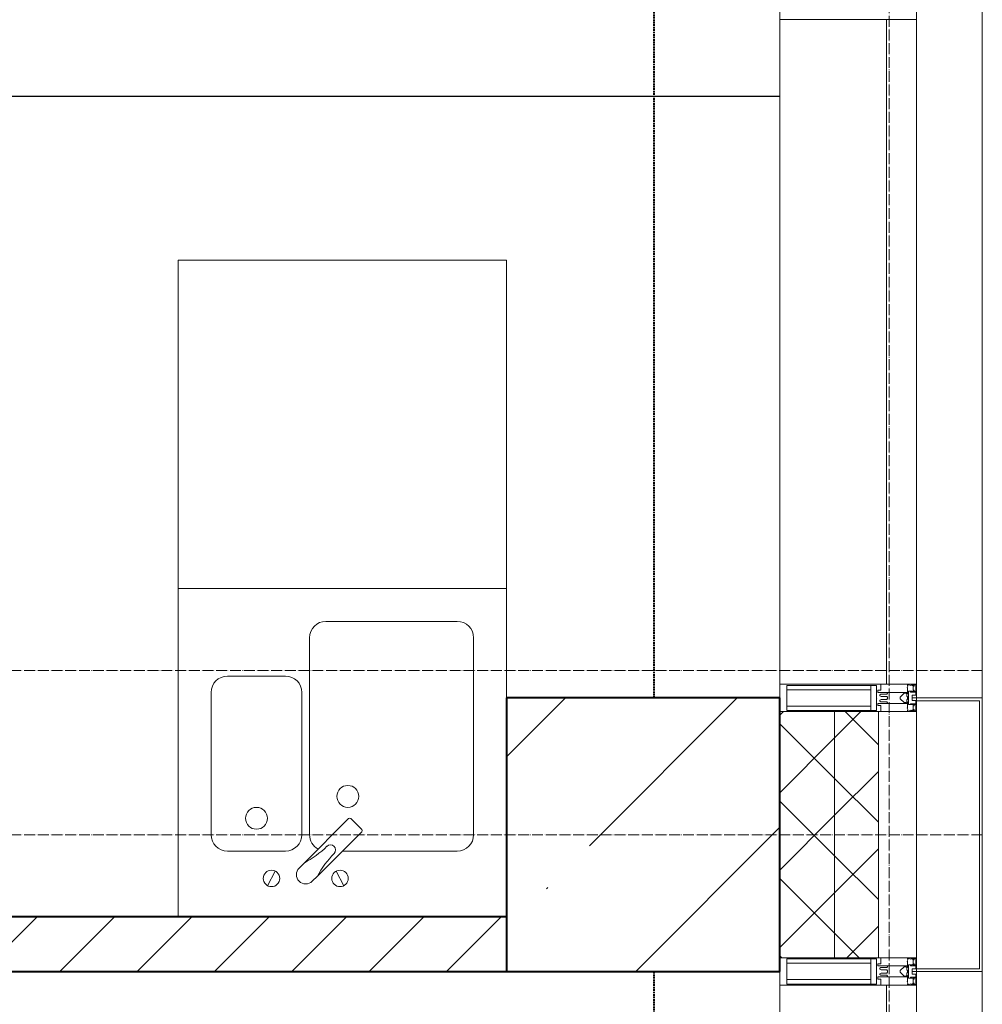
# Model space of a CAD drawing. Header units: millimetres. Extents: x -816133 to 919604, y 87941 to 147341.
# Tile 160 of 256: x -3642 to -1882, y 134564 to 136364. Entities that reach past the tile are written whole.
import ezdxf

# ---------------------------------------------------------------- set-up
doc = ezdxf.new("R2010")
doc.units = ezdxf.units.MM
for name, pattern in [('ADSK_Линия сетки', [25, 20, -2.5, 0, -2.5]), ('Линия сетки', [25, 20, -2.5, 0, -2.5]), ('Штрих_3_1_5_', [4.5, 3, -1.5]), ('Штриховая_ш3 п1_5', [4.5, 3, -1.5])]:
    doc.linetypes.add(name, pattern=pattern)
doc.layers.add('A-010-M_ROOM_SEPARATION', color=4, linetype='Штриховая_ш3 п1_5', lineweight=40, true_color=0x00ffff)
for name, color, linetype, lineweight in [('A-200-M_WALL', 7, 'Continuous', 18), ('A-200-M_WALL_INT', 7, 'Continuous', 18), ('A-200-M_WALL_PAT', 7, 'Continuous', 40), ('A-214-M_CURT_WALL', 7, 'Continuous', 18), ('A-215-M_CURT_PANEL', 7, 'Continuous', 18), ('A-280-M_COLUMN', 7, 'Continuous', 18), ('A-700-M_FFE', 7, 'Continuous', 18), ('M-520-M_DRAINAGE_FW', 7, 'Continuous', 18), ('S-280-M_COLUMN', 7, 'Continuous', 18), ('Z-030-M_GRID', 7, 'Continuous', 9), ('Z-060-M_DETAIL', 7, 'Continuous', 18), ('СС-011-ПОЖ-СИГНАЛИЗАЦИЯ', 1, 'Continuous', 30)]:
    doc.layers.add(name, color=color, linetype=linetype, lineweight=lineweight)

# ---------------------------------------------------------------- blocks, each defined once
blk = doc.blocks.new('10эт')
at = {"layer": 'S-280-M_COLUMN', "lineweight": 9}
h = blk.add_hatch(dxfattribs=at)
h.set_pattern_fill('FP_17', color=9, style=0, pattern_type=2)
h.set_pattern_definition([(45, (221501.7, 104051.05), (-314.309, 314.309), []), (45, (221816.03, 104051.05), (-314.309, 314.309), [555.625, -111.125, 3.353, -107.772])])
h.paths.add_polyline_path([(357966.9, 133501.1), (358051.7, 133501.1), (358051.7, 134001.1), (357551.7, 134001.1), (357551.7, 133501.1)])
at = {"layer": 'A-010-M_ROOM_SEPARATION', "color": 9, "linetype": 'Штрих_3_1_5_'}
for p, q in [((357821.5, 134001.1), (357821.5, 136451.1)), ((357821.5, 132651.1), (357821.5, 133501.1))]:
    blk.add_line(p, q, dxfattribs=at)
at = {"layer": 'A-200-M_WALL', "color": 9}
for p, q in [((355452.1, 135101.5), (358051.7, 135101.5)), ((358051.7, 135101.5), (355452.1, 135101.5)), ((355452.9, 135100.7), (358051.7, 135100.7)), ((358051.7, 135100.7), (355452.9, 135100.7)), ((358051.7, 135101.5), (358051.7, 135100.7))]:
    blk.add_line(p, q, dxfattribs=at)
at = {"layer": 'A-200-M_WALL', "color": 9, "lineweight": 9}
for p, q in [((358231.7, 133976.1), (358051.7, 133976.1)), ((358151.7, 133526.1), (358151.7, 133976.1)), ((358231.7, 133526.1), (358231.7, 133976.1)), ((358051.7, 133526.1), (358231.7, 133526.1))]:
    blk.add_line(p, q, dxfattribs=at)
at = {"layer": 'A-200-M_WALL_INT', "color": 9, "lineweight": 40}
for p, q in [((357551.7, 133601.1), (353951.7, 133601.1)), ((353951.7, 133501.1), (357551.7, 133501.1))]:
    blk.add_line(p, q, dxfattribs=at)
at = {"layer": 'A-200-M_WALL_PAT', "color": 9, "linetype": 'Continuous', "lineweight": 5}
for p, q in [((358051.7, 133969.3), (358058.4, 133976.1)), ((358151.7, 133927.9), (358199.8, 133976.1)), ((358231.7, 133915.4), (358171.1, 133976.1)), ((358151.7, 133854), (358051.7, 133954)), ((358051.7, 133827.9), (358151.7, 133927.9)), ((358151.7, 133786.5), (358231.7, 133866.5)), ((358231.7, 133774), (358151.7, 133854)), ((358151.7, 133712.6), (358051.7, 133812.6)), ((358051.7, 133686.5), (358151.7, 133786.5)), ((358151.7, 133645.1), (358231.7, 133725.1)), ((358231.7, 133632.6), (358151.7, 133712.6)), ((358151.7, 133571.1), (358051.7, 133671.1)), ((358051.7, 133545.1), (358151.7, 133645.1)), ((358174.1, 133526.1), (358231.7, 133583.7)), ((358196.8, 133526.1), (358151.7, 133571.1)), ((358055.4, 133526.1), (358051.7, 133529.7))]:
    blk.add_line(p, q, dxfattribs=at)
at = {"layer": 'A-200-M_WALL_PAT', "color": 9, "linetype": 'Continuous', "lineweight": 9}
for p, q in [((356593.5, 133501.1), (356693.5, 133601.1)), ((356734.9, 133501.1), (356834.9, 133601.1)), ((356876.3, 133501.1), (356976.3, 133601.1)), ((357017.7, 133501.1), (357117.7, 133601.1)), ((357159.2, 133501.1), (357259.2, 133601.1)), ((357300.6, 133501.1), (357400.6, 133601.1)), ((357442, 133501.1), (357542, 133601.1))]:
    blk.add_line(p, q, dxfattribs=at)
at = {"layer": 'A-214-M_CURT_WALL', "color": 9, "lineweight": 5, "extrusion": (0, 0, -1)}
for p, q in [((358051.7, 135291.1), (358051.7, 135241.1)), ((358301.7, 135241.1), (358301.7, 135266.1)), ((358051.7, 135241.1), (358301.7, 135241.1)), ((358301.7, 134026.1), (358051.7, 134026.1)), ((358051.7, 134026.1), (358051.7, 134001.1)), ((358301.7, 134001.1), (358301.7, 134026.1)), ((358301.7, 133976.1), (358301.7, 133996.1)), ((358051.7, 133976.1), (358301.7, 133976.1)), ((358301.7, 133526.1), (358051.7, 133526.1)), ((358301.7, 133506.1), (358301.7, 133526.1)), ((358051.7, 133501.1), (358051.7, 133476.1)), ((358301.7, 133476.1), (358301.7, 133501.1)), ((358051.7, 133476.1), (358301.7, 133476.1))]:
    blk.add_line(p, q, dxfattribs=at)
at = {"layer": 'A-214-M_CURT_WALL', "color": 9, "lineweight": 5}
for p, q in [((358051.7, 134026.1), (358051.7, 135241.1)), ((358301.7, 133526.1), (358301.7, 133976.1)), ((358051.7, 132651.1), (358051.7, 133476.1))]:
    blk.add_line(p, q, dxfattribs=at)
at = {"layer": 'A-215-M_CURT_PANEL', "color": 9, "lineweight": 5}
for p, q in [((358246.7, 135241.1), (358246.7, 134026.1)), ((358301.7, 135241.1), (358246.7, 135241.1)), ((358301.7, 134026.1), (358301.7, 135241.1)), ((358246.7, 134026.1), (358301.7, 134026.1)), ((358246.7, 133476.1), (358246.7, 132261.1)), ((358301.7, 133476.1), (358246.7, 133476.1)), ((358301.7, 132261.1), (358301.7, 133476.1))]:
    blk.add_line(p, q, dxfattribs=at)
at = {"layer": 'A-280-M_COLUMN', "color": 9, "lineweight": 5}
for p, q in [((358421.7, 134001.1), (358421.7, 135266.1)), ((358301.7, 134001.1), (358421.7, 134001.1)), ((358301.7, 133996.1), (358301.7, 134001.1)), ((358416.7, 133996.1), (358301.7, 133996.1)), ((358416.7, 133506.1), (358416.7, 133996.1)), ((358421.7, 134001.1), (358421.7, 133501.1)), ((358301.7, 133501.1), (358301.7, 133506.1)), ((358301.7, 133506.1), (358416.7, 133506.1)), ((358421.7, 133501.1), (358301.7, 133501.1)), ((358421.7, 132236.1), (358421.7, 133501.1))]:
    blk.add_line(p, q, dxfattribs=at)
at = {"layer": 'A-700-M_FFE', "color": 9, "lineweight": 9}
for p, q in [((357551.7, 134801.1), (356951.7, 134801.1)), ((356951.7, 134801.1), (356951.7, 134201.1)), ((357551.7, 134201.1), (357551.7, 134801.1)), ((356951.7, 134201.1), (357551.7, 134201.1))]:
    blk.add_line(p, q, dxfattribs=at)
at = {"layer": 'M-520-M_DRAINAGE_FW', "color": 9}
for p, q in [((356951.7, 133601.1), (356951.7, 134201.1)), ((356951.7, 134201.1), (357551.7, 134201.1)), ((356951.7, 133601.1), (356951.7, 134201.1)), ((357551.7, 134201.1), (357551.7, 134001.1)), ((357221.7, 134141.1), (357461.7, 134141.1)), ((357191.7, 133751.1), (357191.7, 134111.1)), ((357491.7, 134111.1), (357491.7, 133751.1)), ((357041.7, 134041.1), (357147.7, 134041.1)), ((357011.7, 133751.1), (357011.7, 134011.1)), ((357177.7, 134011.1), (357177.7, 133751.1)), ((357181.9, 133699.2), (357263.1, 133780.5)), ((357267.4, 133780.5), (357287.2, 133760.7)), ((357287.2, 133756.4), (357206, 133675.2)), ((357147.7, 133721.1), (357041.7, 133721.1)), ((357461.7, 133721.1), (357251.8, 133721.1)), ((357172.7, 133690), (357181.9, 133699.2)), ((357115, 133657.8), (357129.1, 133684.3)), ((357206, 133675.2), (357196.7, 133666)), ((357254.4, 133657.8), (357240.4, 133684.3))]:
    blk.add_line(p, q, dxfattribs=at)
for centre, radius, start, end in [((357221.7, 134111.1), 30, 90, 180), ((357461.7, 134111.1), 30, 0, 90), ((357041.7, 134011.1), 30, 90, 180), ((357147.7, 134011.1), 30, 0, 90), ((357261.7, 133821.1), 20, 0, 180), ((357261.7, 133821.1), 20, 180, 0), ((357094.7, 133781.1), 20, 0, 180), ((357094.7, 133781.1), 20, 180, 0), ((357265.3, 133778.3), 3, 45, 135), ((357265.3, 133778.3), 3, 45, 135), ((357285.1, 133758.5), 3, 315, 45), ((357285.1, 133758.5), 3, 315, 45), ((357041.7, 133751.1), 30, 180, 270), ((357147.7, 133751.1), 30, 270, 0), ((357221.7, 133751.1), 30, 180, 241.4489), ((357461.7, 133751.1), 30, 270, 0), ((357080.3, 133881.3), 208.5, 299.1823, 313.4054), ((357230, 133723.3), 9.19, 315, 135), ((357388, 133573.5), 208.5, 136.5946, 150.8177), ((357122.1, 133671.1), 15, 0, 180), ((357184.7, 133678), 17, 135, 315), ((357247.4, 133671.1), 15, 0, 180), ((357122.1, 133671.1), 15, 180, 0), ((357247.4, 133671.1), 15, 180, 0)]:
    blk.add_arc(centre, radius, start, end, dxfattribs=at)
at = {"layer": 'S-280-M_COLUMN', "color": 9, "lineweight": 40}
for p, q in [((358051.7, 134001.1), (357551.7, 134001.1)), ((357551.7, 134001.1), (357551.7, 133501.1)), ((358051.7, 133501.1), (358051.7, 134001.1)), ((357551.7, 133501.1), (358051.7, 133501.1))]:
    blk.add_line(p, q, dxfattribs=at)
at = {"layer": 'Z-030-M_GRID', "color": 9, "linetype": 'Линия сетки'}
blk.add_line((358251.7, 116076.8), (358251.7, 137026.1), dxfattribs=at)
at = {"layer": 'Z-030-M_GRID', "color": 9, "linetype": 'ADSK_Линия сетки'}
for p, q in [((358421.7, 134051.1), (309708.4, 134051.1)), ((358421.7, 133751.1), (308438.4, 133751.1))]:
    blk.add_line(p, q, dxfattribs=at)
at = {"layer": 'Z-060-M_DETAIL', "color": 9, "lineweight": 5, "extrusion": (0, 0, -1)}
for p, q in [((358236.5, 134026.1), (358051.7, 134026.1)), ((358051.7, 134026.1), (358051.7, 134001.1)), ((358064.4, 134024.1), (358064.4, 134001.1)), ((358064.4, 134024.1), (358228.2, 134024.1)), ((358217.8, 134016), (358064.4, 134016)), ((358217.8, 134001.1), (358217.8, 134024.1)), ((358228.2, 134001.6), (358228.2, 134024.1)), ((358230.5, 134015.1), (358236.5, 134015.1)), ((358230.5, 134011.1), (358230.5, 134015.1)), ((358248.7, 134011.1), (358230.5, 134011.1)), ((358236.5, 134015.1), (358236.5, 134026.1)), ((358248.7, 134009.8), (358248.7, 134011.1)), ((358248.7, 134011.1), (358284.7, 134011.1)), ((358284.1, 134020), (358285.7, 134022.4)), ((358285.1, 134019.4), (358284.1, 134020)), ((358284.7, 134023.4), (358284.7, 134024.9)), ((358284.7, 134024.9), (358287.1, 134024.9)), ((358284.7, 134023.4), (358285.7, 134023.4)), ((358284.7, 134011.1), (358284.7, 134008.6)), ((358285.1, 134008.4), (358285.1, 134019.4)), ((358285.7, 134023.4), (358285.7, 134022.4)), ((358292.7, 134013.3), (358286.9, 134013.3)), ((358286.9, 134013.3), (358286.9, 134001.1)), ((358287.1, 134024.9), (358287.5, 134026.1)), ((358291.1, 134023.6), (358287.1, 134024.9)), ((358301.7, 134026.1), (358287.5, 134026.1)), ((358294.1, 134013.7), (358290.3, 134012.4)), ((358290.5, 134011.6), (358290.3, 134012.3)), ((358300.2, 134011.6), (358290.5, 134011.6)), ((358291.1, 134023.6), (358291.8, 134024.8)), ((358291.6, 134024.3), (358293.7, 134023.6)), ((358300.4, 134024.8), (358291.8, 134024.8)), ((358293.7, 134023.6), (358297.2, 134023.6)), ((358294.1, 134013.7), (358294.8, 134012.9)), ((358297.2, 134014.2), (358294.5, 134013.2)), ((358300.4, 134012.9), (358294.8, 134012.9)), ((358297.2, 134022.4), (358295.2, 134022.4)), ((358295.2, 134022.4), (358295.2, 134015.3)), ((358295.2, 134015.3), (358297.2, 134015.3)), ((358297.2, 134022.4), (358297.2, 134023.6)), ((358297.2, 134014.2), (358297.2, 134015.3)), ((358300.2, 134005.9), (358300.2, 134011.6)), ((358300.4, 134024.8), (358300.4, 134012.9)), ((358301.7, 134026.1), (358301.7, 134001.1)), ((358051.7, 133976.1), (358051.7, 134001.1)), ((358064.4, 133978.1), (358064.4, 134001.1)), ((358217.8, 134001.1), (358217.8, 133978.1)), ((358228.2, 134000.6), (358228.2, 133978.1)), ((358236.5, 134008.1), (358234.5, 134006.9)), ((358234.5, 134005.2), (358234.5, 134006.9)), ((358234.5, 134005.2), (358236.7, 134004)), ((358234.5, 133996.9), (358236.7, 133998.1)), ((358234.5, 133996.9), (358234.5, 133995.2)), ((358236.5, 133994), (358234.5, 133995.2)), ((358236.5, 134008.1), (358247.1, 134008.1)), ((358236.5, 133994), (358247.1, 133994)), ((358236.7, 134004), (358247.1, 134004)), ((358236.7, 133998.1), (358247.1, 133998.1)), ((358248.7, 134009.8), (358247.1, 134008.1)), ((358248.7, 134002.4), (358247.1, 134004)), ((358248.7, 133999.8), (358247.1, 133998.1)), ((358248.7, 133992.4), (358247.1, 133994)), ((358248.7, 134001.1), (358248.7, 134002.4)), ((358248.7, 134001.1), (358248.7, 133999.8)), ((358248.7, 133992.4), (358248.7, 133991.1)), ((358278.7, 134009.6), (358271.7, 134002.6)), ((358271.7, 134002.6), (358271.7, 134001.1)), ((358271.7, 133999.5), (358271.7, 134001.1)), ((358278.7, 133992.6), (358271.7, 133999.5)), ((358283.3, 134009.6), (358278.7, 134009.6)), ((358283.3, 133992.6), (358278.7, 133992.6)), ((358283.3, 134008.6), (358283.3, 134009.6)), ((358284.7, 134008.6), (358283.3, 134008.6)), ((358283.3, 133993.6), (358283.3, 133992.6)), ((358284.7, 133993.6), (358283.3, 133993.6)), ((358283.7, 134008.4), (358285.1, 134008.4)), ((358283.7, 134003.7), (358283.7, 134008.4)), ((358283.7, 134003.7), (358284.9, 134003.7)), ((358283.7, 133998.4), (358284.9, 133998.4)), ((358283.7, 133998.4), (358283.7, 133993.7)), ((358283.7, 133993.7), (358285.1, 133993.7)), ((358284.7, 133991.1), (358284.7, 133993.6)), ((358284.9, 134003.7), (358284.9, 134001.1)), ((358284.9, 133998.4), (358284.9, 134001.1)), ((358286.9, 134001.1), (358284.9, 134001.1)), ((358286.9, 134001.1), (358284.9, 134001.1)), ((358285.1, 133993.7), (358285.1, 133982.7)), ((358286.9, 133988.9), (358286.9, 134001.1)), ((358293.7, 134001.1), (358293.7, 134005.9)), ((358300.2, 134005.9), (358293.7, 134005.9)), ((358301.7, 134001.1), (358293.7, 134001.1)), ((358293.7, 134001.1), (358293.7, 133996.3)), ((358301.7, 134001.1), (358293.7, 134001.1)), ((358300.2, 133996.3), (358293.7, 133996.3)), ((358300.2, 133996.3), (358300.2, 133990.6)), ((358301.7, 133976.1), (358301.7, 134001.1)), ((358236.5, 133976.1), (358051.7, 133976.1)), ((358217.8, 133986.2), (358064.4, 133986.2)), ((358064.4, 133978.1), (358228.2, 133978.1)), ((358230.5, 133991.1), (358230.5, 133987.1)), ((358248.7, 133991.1), (358230.5, 133991.1)), ((358230.5, 133987.1), (358236.5, 133987.1)), ((358236.5, 133987.1), (358236.5, 133976.1)), ((358248.7, 133991.1), (358284.7, 133991.1)), ((358285.1, 133982.7), (358284.1, 133982.1)), ((358284.1, 133982.1), (358285.7, 133979.7)), ((358284.7, 133978.7), (358285.7, 133978.7)), ((358284.7, 133978.7), (358284.7, 133977.2)), ((358284.7, 133977.2), (358287.1, 133977.2)), ((358285.7, 133978.7), (358285.7, 133979.7)), ((358292.7, 133988.9), (358286.9, 133988.9)), ((358291.1, 133978.5), (358287.1, 133977.2)), ((358287.1, 133977.2), (358287.5, 133976.1)), ((358301.7, 133976.1), (358287.5, 133976.1)), ((358290.5, 133990.6), (358290.3, 133989.8)), ((358294.1, 133988.4), (358290.3, 133989.7)), ((358300.2, 133990.6), (358290.5, 133990.6)), ((358291.1, 133978.5), (358291.8, 133977.4)), ((358291.6, 133977.8), (358293.7, 133978.6)), ((358300.4, 133977.4), (358291.8, 133977.4)), ((358293.7, 133978.6), (358297.2, 133978.6)), ((358294.1, 133988.4), (358294.8, 133989.3)), ((358297.2, 133987.9), (358294.5, 133988.9)), ((358300.4, 133989.3), (358294.8, 133989.3)), ((358295.2, 133979.8), (358295.2, 133986.9)), ((358295.2, 133986.9), (358297.2, 133986.9)), ((358297.2, 133979.8), (358295.2, 133979.8)), ((358297.2, 133987.9), (358297.2, 133986.9)), ((358297.2, 133979.8), (358297.2, 133978.6)), ((358300.4, 133977.4), (358300.4, 133989.3)), ((358236.5, 133526.1), (358051.7, 133526.1)), ((358051.7, 133526.1), (358051.7, 133501.1)), ((358064.4, 133524.1), (358064.4, 133501.1)), ((358064.4, 133524.1), (358228.2, 133524.1)), ((358217.8, 133501.1), (358217.8, 133524.1)), ((358228.2, 133501.6), (358228.2, 133524.1)), ((358236.5, 133515.1), (358236.5, 133526.1)), ((358284.7, 133523.4), (358284.7, 133524.9)), ((358284.7, 133524.9), (358287.1, 133524.9)), ((358287.1, 133524.9), (358287.5, 133526.1)), ((358291.1, 133523.6), (358287.1, 133524.9)), ((358301.7, 133526.1), (358287.5, 133526.1)), ((358291.1, 133523.6), (358291.8, 133524.8)), ((358291.6, 133524.3), (358293.7, 133523.6)), ((358300.4, 133524.8), (358291.8, 133524.8)), ((358300.4, 133524.8), (358300.4, 133512.9)), ((358301.7, 133526.1), (358301.7, 133501.1)), ((358217.8, 133516), (358064.4, 133516)), ((358230.5, 133515.1), (358236.5, 133515.1)), ((358230.5, 133511.1), (358230.5, 133515.1)), ((358248.7, 133511.1), (358230.5, 133511.1)), ((358236.5, 133508.1), (358234.5, 133506.9)), ((358234.5, 133505.2), (358234.5, 133506.9)), ((358236.5, 133508.1), (358247.1, 133508.1)), ((358248.7, 133509.8), (358247.1, 133508.1)), ((358248.7, 133509.8), (358248.7, 133511.1)), ((358248.7, 133511.1), (358284.7, 133511.1)), ((358278.7, 133509.6), (358271.7, 133502.6)), ((358283.3, 133509.6), (358278.7, 133509.6)), ((358283.3, 133508.6), (358283.3, 133509.6)), ((358284.7, 133508.6), (358283.3, 133508.6)), ((358283.7, 133508.4), (358285.1, 133508.4)), ((358283.7, 133503.7), (358283.7, 133508.4)), ((358284.1, 133520), (358285.7, 133522.4)), ((358285.1, 133519.4), (358284.1, 133520)), ((358284.7, 133523.4), (358285.7, 133523.4)), ((358284.7, 133511.1), (358284.7, 133508.6)), ((358285.1, 133508.4), (358285.1, 133519.4)), ((358285.7, 133523.4), (358285.7, 133522.4)), ((358292.7, 133513.3), (358286.9, 133513.3)), ((358286.9, 133513.3), (358286.9, 133501.1)), ((358294.1, 133513.7), (358290.3, 133512.4)), ((358290.5, 133511.6), (358290.3, 133512.3)), ((358300.2, 133511.6), (358290.5, 133511.6)), ((358293.7, 133523.6), (358297.2, 133523.6)), ((358294.1, 133513.7), (358294.8, 133512.9)), ((358297.2, 133514.2), (358294.5, 133513.2)), ((358300.4, 133512.9), (358294.8, 133512.9)), ((358297.2, 133522.4), (358295.2, 133522.4)), ((358295.2, 133522.4), (358295.2, 133515.3)), ((358295.2, 133515.3), (358297.2, 133515.3)), ((358297.2, 133522.4), (358297.2, 133523.6)), ((358297.2, 133514.2), (358297.2, 133515.3)), ((358300.2, 133505.9), (358300.2, 133511.6)), ((358051.7, 133476.1), (358051.7, 133501.1)), ((358064.4, 133478.1), (358064.4, 133501.1)), ((358217.8, 133501.1), (358217.8, 133478.1)), ((358228.2, 133500.6), (358228.2, 133478.1)), ((358230.5, 133491.1), (358230.5, 133487.1)), ((358248.7, 133491.1), (358230.5, 133491.1)), ((358234.5, 133505.2), (358236.7, 133504)), ((358234.5, 133496.9), (358236.7, 133498.1)), ((358234.5, 133496.9), (358234.5, 133495.2)), ((358236.5, 133494), (358234.5, 133495.2)), ((358236.5, 133494), (358247.1, 133494)), ((358236.7, 133504), (358247.1, 133504)), ((358236.7, 133498.1), (358247.1, 133498.1)), ((358248.7, 133502.4), (358247.1, 133504)), ((358248.7, 133499.8), (358247.1, 133498.1)), ((358248.7, 133492.4), (358247.1, 133494)), ((358248.7, 133501.1), (358248.7, 133502.4)), ((358248.7, 133501.1), (358248.7, 133499.8)), ((358248.7, 133492.4), (358248.7, 133491.1)), ((358248.7, 133491.1), (358284.7, 133491.1)), ((358271.7, 133502.6), (358271.7, 133501.1)), ((358271.7, 133499.5), (358271.7, 133501.1)), ((358278.7, 133492.6), (358271.7, 133499.5)), ((358283.3, 133492.6), (358278.7, 133492.6)), ((358283.3, 133493.6), (358283.3, 133492.6)), ((358284.7, 133493.6), (358283.3, 133493.6)), ((358283.7, 133503.7), (358284.9, 133503.7)), ((358283.7, 133498.4), (358284.9, 133498.4)), ((358283.7, 133498.4), (358283.7, 133493.7)), ((358283.7, 133493.7), (358285.1, 133493.7)), ((358284.7, 133491.1), (358284.7, 133493.6)), ((358284.9, 133503.7), (358284.9, 133501.1)), ((358284.9, 133498.4), (358284.9, 133501.1)), ((358286.9, 133501.1), (358284.9, 133501.1)), ((358286.9, 133501.1), (358284.9, 133501.1)), ((358285.1, 133493.7), (358285.1, 133482.7)), ((358286.9, 133488.9), (358286.9, 133501.1)), ((358292.7, 133488.9), (358286.9, 133488.9)), ((358290.5, 133490.6), (358290.3, 133489.8)), ((358294.1, 133488.4), (358290.3, 133489.7)), ((358300.2, 133490.6), (358290.5, 133490.6)), ((358293.7, 133501.1), (358293.7, 133505.9)), ((358300.2, 133505.9), (358293.7, 133505.9)), ((358301.7, 133501.1), (358293.7, 133501.1)), ((358293.7, 133501.1), (358293.7, 133496.3)), ((358301.7, 133501.1), (358293.7, 133501.1)), ((358300.2, 133496.3), (358293.7, 133496.3)), ((358294.1, 133488.4), (358294.8, 133489.3)), ((358297.2, 133487.9), (358294.5, 133488.9)), ((358300.4, 133489.3), (358294.8, 133489.3)), ((358300.2, 133496.3), (358300.2, 133490.6)), ((358300.4, 133477.4), (358300.4, 133489.3)), ((358301.7, 133476.1), (358301.7, 133501.1)), ((358236.5, 133476.1), (358051.7, 133476.1)), ((358217.8, 133486.2), (358064.4, 133486.2)), ((358064.4, 133478.1), (358228.2, 133478.1)), ((358230.5, 133487.1), (358236.5, 133487.1)), ((358236.5, 133487.1), (358236.5, 133476.1)), ((358285.1, 133482.7), (358284.1, 133482.1)), ((358284.1, 133482.1), (358285.7, 133479.7)), ((358284.7, 133478.7), (358285.7, 133478.7)), ((358284.7, 133478.7), (358284.7, 133477.2)), ((358284.7, 133477.2), (358287.1, 133477.2)), ((358285.7, 133478.7), (358285.7, 133479.7)), ((358291.1, 133478.5), (358287.1, 133477.2)), ((358287.1, 133477.2), (358287.5, 133476.1)), ((358301.7, 133476.1), (358287.5, 133476.1)), ((358291.1, 133478.5), (358291.8, 133477.4)), ((358291.6, 133477.8), (358293.7, 133478.6)), ((358300.4, 133477.4), (358291.8, 133477.4)), ((358293.7, 133478.6), (358297.2, 133478.6)), ((358295.2, 133479.8), (358295.2, 133486.9)), ((358295.2, 133486.9), (358297.2, 133486.9)), ((358297.2, 133479.8), (358295.2, 133479.8)), ((358297.2, 133487.9), (358297.2, 133486.9)), ((358297.2, 133479.8), (358297.2, 133478.6))]:
    blk.add_line(p, q, dxfattribs=at)
for centre, start, end in [((-358228.7, 134001.6), 270, 0), ((-358228.7, 134000.6), 0, 90), ((-358228.7, 133501.6), 270, 0), ((-358228.7, 133500.6), 0, 90)]:
    blk.add_arc(centre, 0.5, start, end, dxfattribs=at)

msp = doc.modelspace()

# ---------------------------------------------------------------- block references
at = {"layer": 'СС-011-ПОЖ-СИГНАЛИЗАЦИЯ', "color": 9, "lineweight": 30}
msp.add_blockref('10эт', (-360303.7, 1122.9), dxfattribs=at)

doc.saveas('drawing.dxf')
